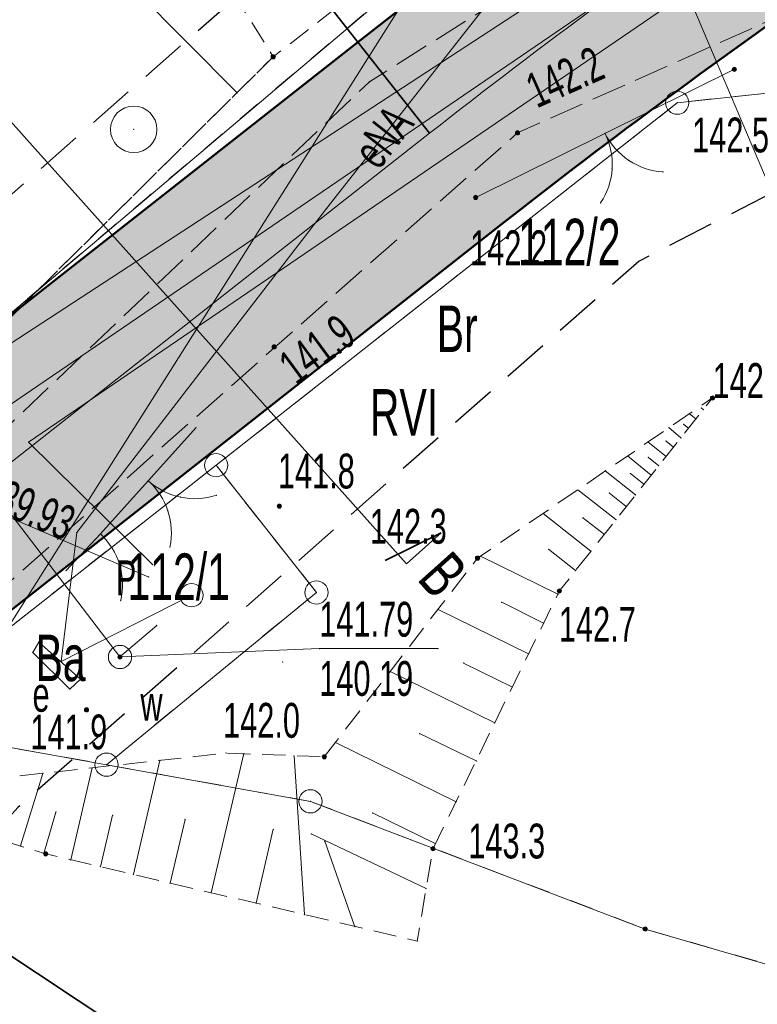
# Model space of a CAD drawing. Extents: x 6456700 to 6518119, y 5963420 to 5980059.
# Tile 179 of 256: x 6512462 to 6512477, y 5966202 to 5966224. Entities that reach past the tile are written whole.
import ezdxf
from ezdxf.enums import TextEntityAlignment as Align

# ---------------------------------------------------------------- set-up
doc = ezdxf.new("R2010")
doc.units = 0
doc.header["$MEASUREMENT"] = 0
for name, pattern in [('L_0_03', [1, 0.5, -0.5]), ('L_0_04', [1.5, 1, -0.5]), ('L_0_52', [1, 0.75, -0.25]), ('L_0_5A', [0.75, 0.5, -0.25])]:
    doc.linetypes.add(name, pattern=pattern)
doc.layers.get('0').update_dxf_attribs({"color": 2, "linetype": 'CONTINUOUS', "lineweight": 5})
for name, color, linetype, lineweight in [('000_Inne__niezydentyfikowane_', 7, 'CONTINUOUS', 18), ('18mm Kreska ciągła', 7, 'CONTINUOUS', 18), ('202_punkt_graniczny', 7, 'CONTINUOUS', 18), ('203_punkt_graniczny', 7, 'CONTINUOUS', 18), ('209_oznaczenie_konturu_klasyfikacyjnego', 96, 'CONTINUOUS', 18), ('210_oznaczenie_konturu_uzytku_gruntowego', 96, 'CONTINUOUS', 18), ('211_numer_dzialki_ewidencyjnej', 7, 'CONTINUOUS', 18), ('218_kontur_uzytku_gruntowego', 96, 'L_0_03', 18), ('219_dzialka_ewidencyjna', 7, 'CONTINUOUS', 18), ('35mm Ciągła', 7, 'CONTINUOUS', 35), ('50mm Kreska ciągła', 7, 'CONTINUOUS', 50), ('9mm Kreska ciągła', 252, 'CONTINUOUS', 9), ('brama', 7, 'CONTINUOUS', 18), ('furtka', 7, 'CONTINUOUS', 18), ('jezdnia', 7, 'CONTINUOUS', 18), ('komora_podziemna', 7, 'CONTINUOUS', 18), ('komora_podziemna_Atr17', 7, 'CONTINUOUS', 18), ('ogrodzenie_trwale', 7, 'CONTINUOUS', 18), ('pikieta_naturalna', 7, 'CONTINUOUS', 18), ('pikieta_naturalna_Atr2', 7, 'CONTINUOUS', 18), ('przewod_elektroenergetyczny_niskiego_napiecia', 7, 'CONTINUOUS', 18), ('przewod_elektroenergetyczny_podziemny', 7, 'CONTINUOUS', 18), ('przewod_elektroenergetyczny_podziemny_Atr1', 7, 'CONTINUOUS', 18), ('przewod_kanalizacyjny', 7, 'CONTINUOUS', 18), ('przewod_wodociagowy', 7, 'CONTINUOUS', 18), ('rzedna', 7, 'CONTINUOUS', 18), ('rzedna_Atr2', 7, 'CONTINUOUS', 18), ('rzedna_Atr3', 7, 'CONTINUOUS', 18), ('skarpa_nieumocniona', 7, 'CONTINUOUS', 18), ('studnia_kanalizacyjna', 7, 'CONTINUOUS', 18), ('studnia_kanalizacyjna_Atr17', 7, 'CONTINUOUS', 18), ('zadrzewienie__zakrzewienie', 7, 'CONTINUOUS', 18), ('Zakres', 7, 'CONTINUOUS', 18)]:
    doc.layers.add(name, color=color, linetype=linetype, lineweight=lineweight)
doc.styles.get("Standard").update_dxf_attribs({"font": 'txt', "width": 0.75})
doc.styles.add('Znaczniki', font='GOTHIC.TTF', dxfattribs={"width": 0.7})

# ---------------------------------------------------------------- blocks, each defined once
blk = doc.blocks.new('mdcp_nowa')
at = {"layer": '203_punkt_graniczny', "linetype": 'Continuous', "lineweight": 18}
blk.add_hatch(color=18, dxfattribs=at).paths.add_polyline_path([(6495206.19, 5982655.045, 1), (6495206.19, 5982655.135, 1)])
at = {"layer": 'pikieta_naturalna', "linetype": 'Continuous', "lineweight": 18}
for points in [[(6495198.18, 5982673.835, 1), (6495198.18, 5982673.925, 1)], [(6495208.11, 5982673.565, 1), (6495208.11, 5982673.655, 1)], [(6495203.44, 5982672.195, 1), (6495203.44, 5982672.285, 1)], [(6495202.54, 5982670.805, 1), (6495202.54, 5982670.895, 1)], [(6495198.2, 5982667.585, 1), (6495198.2, 5982667.675, 1)], [(6495207.64, 5982666.485, 1), (6495207.64, 5982666.575, 1)], [(6495198.31, 5982664.155, 1), (6495198.31, 5982664.245, 1)], [(6495202.58, 5982663.035, 1), (6495202.58, 5982663.125, 1)], [(6495204.34, 5982662.325, 1), (6495204.34, 5982662.415, 1)], [(6495194.16, 5982659.765, 1), (6495194.16, 5982659.855, 1)], [(6495199.28, 5982658.755, 1), (6495199.28, 5982658.845, 1)], [(6495193.28, 5982656.665, 1), (6495193.28, 5982656.755, 1)], [(6495201.62, 5982656.775, 1), (6495201.62, 5982656.865, 1)]]:
    blk.add_hatch(color=18, dxfattribs=at).paths.add_polyline_path(points)
at = {"layer": 'rzedna', "linetype": 'Continuous', "lineweight": 18}
blk.add_hatch(color=18, dxfattribs=at).paths.add_polyline_path([(6495194.88, 5982660.905, 1), (6495194.88, 5982660.995, 1)])
at = {"layer": '000_Inne__niezydentyfikowane_', "linetype": 'Continuous', "lineweight": 18, "flags": 128}
for points in [[(6495197.4, 5982673.1), (6495184.3, 5982686.3)], [(6495207.6, 5982666.48), (6495207.58, 5982666.49)], [(6495207.44, 5982666.28), (6495207.4, 5982666.31)], [(6495207.28, 5982666.08), (6495207.14, 5982666.19)], [(6495206.96, 5982665.67), (6495206.7, 5982665.89)], [(6495207.12, 5982665.88), (6495207.02, 5982665.96)], [(6495206.8, 5982665.47), (6495206.64, 5982665.6)], [(6495206.64, 5982665.27), (6495206.25, 5982665.58)], [(6495206.32, 5982664.87), (6495205.81, 5982665.28)], [(6495206.48, 5982665.07), (6495206.26, 5982665.25)], [(6495205.98, 5982664.44), (6495205.33, 5982664.96)], [(6495206.16, 5982664.67), (6495205.87, 5982664.9)], [(6495205.56, 5982663.91), (6495204.74, 5982664.55)], [(6495205.78, 5982664.19), (6495205.42, 5982664.48)], [(6495205.02, 5982663.23), (6495203.99, 5982664.04)], [(6495205.31, 5982663.59), (6495204.85, 5982663.95)], [(6495204.69, 5982662.81), (6495204.11, 5982663.27)], [(6495204.31, 5982662.3), (6495202.64, 5982663.12)], [(6495204, 5982661.68), (6495203.1, 5982662.13)], [(6495203.68, 5982661.02), (6495201.73, 5982661.97)], [(6495203.33, 5982660.3), (6495202.28, 5982660.82)], [(6495202.95, 5982659.53), (6495200.7, 5982660.64)], [(6495202.55, 5982658.71), (6495201.33, 5982659.3)], [(6495202.12, 5982657.83), (6495199.52, 5982659.11)], [(6495196.84, 5982655.87), (6495197.55, 5982658.87)], [(6495198.85, 5982655.4), (6495198.63, 5982658.82)], [(6495195.17, 5982656.27), (6495195.74, 5982658.72)], [(6495192.74, 5982656.88), (6495193.22, 5982658.44)], [(6495193.82, 5982656.58), (6495194.28, 5982658.56)], [(6495193.24, 5982656.72), (6495193.5, 5982657.61)], [(6495194.46, 5982656.43), (6495194.72, 5982657.54)], [(6495201.67, 5982656.93), (6495200.32, 5982657.59)], [(6495195.96, 5982656.08), (6495196.28, 5982657.45)], [(6495197.81, 5982655.65), (6495198.18, 5982657.24)], [(6495201.47, 5982655.96), (6495199, 5982657.14)], [(6495199.94, 5982655.14), (6495199.29, 5982656.98)]]:
    blk.add_lwpolyline(points, dxfattribs=at)
at = {"layer": '000_Inne__niezydentyfikowane_'}
for p in [(6495197.4, 5982673.1), (6495207.58, 5982666.49), (6495207.6, 5982666.48), (6495207.4, 5982666.31), (6495207.44, 5982666.28), (6495207.14, 5982666.19), (6495207.28, 5982666.08), (6495206.7, 5982665.89), (6495207.02, 5982665.96), (6495207.12, 5982665.88), (6495206.64, 5982665.6), (6495206.96, 5982665.67), (6495206.25, 5982665.58), (6495206.8, 5982665.47), (6495205.81, 5982665.28), (6495206.26, 5982665.25), (6495206.64, 5982665.27), (6495206.48, 5982665.07), (6495205.33, 5982664.96), (6495205.87, 5982664.9), (6495206.32, 5982664.87), (6495204.74, 5982664.55), (6495206.16, 5982664.67), (6495205.42, 5982664.48), (6495205.98, 5982664.44), (6495205.78, 5982664.19), (6495203.99, 5982664.04), (6495204.85, 5982663.95), (6495205.56, 5982663.91), (6495205.31, 5982663.59), (6495204.11, 5982663.27), (6495202.64, 5982663.12), (6495205.02, 5982663.23), (6495204.69, 5982662.81), (6495204.31, 5982662.3), (6495203.1, 5982662.13), (6495201.73, 5982661.97), (6495204, 5982661.68), (6495203.68, 5982661.02), (6495202.28, 5982660.82), (6495200.7, 5982660.64), (6495203.33, 5982660.3), (6495202.95, 5982659.53), (6495201.33, 5982659.3), (6495199.52, 5982659.11), (6495197.55, 5982658.87), (6495198.63, 5982658.82), (6495195.74, 5982658.72), (6495202.55, 5982658.71), (6495193.22, 5982658.44), (6495194.28, 5982658.56), (6495202.12, 5982657.83), (6495193.5, 5982657.61), (6495194.72, 5982657.54), (6495200.32, 5982657.59), (6495196.28, 5982657.45), (6495198.18, 5982657.24), (6495199, 5982657.14), (6495199.29, 5982656.98), (6495201.67, 5982656.93), (6495192.74, 5982656.88), (6495193.24, 5982656.72), (6495193.82, 5982656.58), (6495194.46, 5982656.43), (6495195.17, 5982656.27), (6495195.96, 5982656.08), (6495196.84, 5982655.87), (6495201.47, 5982655.96), (6495197.81, 5982655.65), (6495198.85, 5982655.4), (6495199.94, 5982655.14)]:
    blk.add_point(p, dxfattribs=at)
at = {"layer": '202_punkt_graniczny', "color": 7, "linetype": 'Continuous', "lineweight": 18}
for centre in [(6495206.88, 5982672.89), (6495196.95, 5982665.08), (6495199.11, 5982662.34), (6495194.59, 5982658.63), (6495198.98, 5982657.84)]:
    blk.add_circle(centre, 0.25, dxfattribs=at)
at = {"layer": '202_punkt_graniczny'}
for p in [(6495206.88, 5982672.89), (6495196.95, 5982665.08), (6495199.11, 5982662.34), (6495194.59, 5982658.63), (6495198.98, 5982657.84)]:
    blk.add_point(p, dxfattribs=at)
at = {"layer": '203_punkt_graniczny', "color": 7, "linetype": 'Continuous', "lineweight": 18}
blk.add_circle((6495206.19, 5982655.09), 0.045, dxfattribs=at)
at = {"layer": '203_punkt_graniczny'}
blk.add_point((6495206.19, 5982655.09), dxfattribs=at)
at = {"layer": '218_kontur_uzytku_gruntowego', "lineweight": 18, "flags": 128}
for points in [[(6495186.02, 5982662.85), (6495204.6, 5982678.58)], [(6495219.56, 5982674.25), (6495206.88, 5982672.89)], [(6495206.88, 5982672.89), (6495196.95, 5982665.08)], [(6495196.95, 5982665.08), (6495189.48, 5982659.21)], [(6495196.95, 5982665.08), (6495199.11, 5982662.34)], [(6495199.11, 5982662.34), (6495194.59, 5982658.63)], [(6495191.72, 5982659.14), (6495194.59, 5982658.63)], [(6495194.59, 5982658.63), (6495198.98, 5982657.84)], [(6495198.98, 5982657.84), (6495206.19, 5982655.09)], [(6495206.19, 5982655.09), (6495225.45, 5982649.51)]]:
    blk.add_lwpolyline(points, dxfattribs=at)
at = {"layer": '218_kontur_uzytku_gruntowego'}
for p in [(6495206.88, 5982672.89), (6495206.88, 5982672.89), (6495206.88, 5982672.89), (6495206.88, 5982672.89), (6495196.95, 5982665.08), (6495196.95, 5982665.08), (6495196.95, 5982665.08), (6495196.95, 5982665.08), (6495196.95, 5982665.08), (6495196.95, 5982665.08), (6495199.11, 5982662.34), (6495199.11, 5982662.34), (6495199.11, 5982662.34), (6495199.11, 5982662.34), (6495194.59, 5982658.63), (6495194.59, 5982658.63), (6495194.59, 5982658.63), (6495194.59, 5982658.63), (6495194.59, 5982658.63), (6495194.59, 5982658.63), (6495198.98, 5982657.84), (6495198.98, 5982657.84), (6495198.98, 5982657.84), (6495198.98, 5982657.84), (6495206.19, 5982655.09), (6495206.19, 5982655.09), (6495206.19, 5982655.09), (6495206.19, 5982655.09)]:
    blk.add_point(p, dxfattribs=at)
at = {"layer": '219_dzialka_ewidencyjna', "color": 3, "linetype": 'Continuous', "lineweight": 18, "flags": 128}
for points in [[(6495186.02, 5982662.85), (6495204.6, 5982678.58)], [(6495219.56, 5982674.25), (6495206.88, 5982672.89)], [(6495196.95, 5982665.08), (6495206.88, 5982672.89)], [(6495189.48, 5982659.21), (6495196.95, 5982665.08)], [(6495196.95, 5982665.08), (6495199.11, 5982662.34)], [(6495194.59, 5982658.63), (6495199.11, 5982662.34)], [(6495191.72, 5982659.14), (6495194.59, 5982658.63)], [(6495194.59, 5982658.63), (6495198.98, 5982657.84)], [(6495206.19, 5982655.09), (6495198.98, 5982657.84)], [(6495206.19, 5982655.09), (6495225.45, 5982649.51)]]:
    blk.add_lwpolyline(points, dxfattribs=at)
at = {"layer": '219_dzialka_ewidencyjna', "color": 3}
for p in [(6495206.88, 5982672.89), (6495206.88, 5982672.89), (6495196.95, 5982665.08), (6495196.95, 5982665.08), (6495196.95, 5982665.08), (6495199.11, 5982662.34), (6495199.11, 5982662.34), (6495194.59, 5982658.63), (6495194.59, 5982658.63), (6495194.59, 5982658.63), (6495198.98, 5982657.84), (6495198.98, 5982657.84), (6495206.19, 5982655.09), (6495206.19, 5982655.09)]:
    blk.add_point(p, dxfattribs=at)
at = {"layer": 'brama', "color": 7, "linetype": 'Continuous', "lineweight": 18, "flags": 128}
for points in [[(6495208.11, 5982673.61), (6495202.54, 5982670.85)], [(6495196.52, 5982665.89), (6495194.46, 5982663.6)]]:
    blk.add_lwpolyline(points, dxfattribs=at)
at = {"layer": 'brama', "color": 7, "linetype": 'Continuous', "lineweight": 18}
for centre, start, end in [((6495203.981, 5982671.564), 326.359, 26.359), ((6495206.669, 5982672.896), 206.359, 266.359), ((6495196.493, 5982665.86), 228.027, 288.027), ((6495194.487, 5982663.63), 348.027, 48.027)]:
    blk.add_arc(centre, 1.5, start, end, dxfattribs=at)
at = {"layer": 'brama'}
for p in [(6495208.11, 5982673.61), (6495205.325, 5982672.23), (6495205.325, 5982672.23), (6495205.838, 5982671.647), (6495205.478, 5982671.469), (6495206.574, 5982671.399), (6495202.54, 5982670.85), (6495205.23, 5982670.733), (6495196.52, 5982665.89), (6495195.49, 5982664.745), (6495195.49, 5982664.745), (6495196.182, 5982664.393), (6495196.957, 5982664.434), (6495195.913, 5982664.094), (6495194.46, 5982663.6), (6495195.954, 5982663.319)]:
    blk.add_point(p, dxfattribs=at)
at = {"layer": 'furtka', "color": 7, "linetype": 'Continuous', "lineweight": 18, "flags": 128}
blk.add_lwpolyline([(6495194.46, 5982663.6), (6495193.72, 5982662.81)], dxfattribs=at)
at = {"layer": 'furtka', "color": 7, "linetype": 'Continuous', "lineweight": 18}
blk.add_arc((6495193.435, 5982662.505), 1.5, 346.872, 46.872, dxfattribs=at)
at = {"layer": 'furtka'}
for p in [(6495194.46, 5982663.6), (6495194.461, 5982663.599), (6495194.871, 5982662.94), (6495193.72, 5982662.81), (6495194.896, 5982662.164)]:
    blk.add_point(p, dxfattribs=at)
at = {"layer": 'jezdnia', "color": 7, "linetype": 'L_0_52', "lineweight": 18, "flags": 128}
blk.add_lwpolyline([(6495195.83, 5982978.97), (6495200.77, 5982990.52), (6495203.76, 5983005.28), (6495200.35, 5983025.82), (6495193.24, 5983036.29), (6495189.14, 5983049.6), (6495185.12, 5983067.8), (6495183.17, 5983077.08), (6495178.19, 5983089.73), (6495174.64, 5983098.86), (6495168.43, 5983115.09), (6495161.55, 5983133.83), (6495154.76, 5983147.58), (6495144.33, 5983166.27), (6495135.54, 5983182.13), (6495131.43, 5983212.99), (6495131.68, 5983233.26), (6495131.46, 5983243.99), (6495128.32, 5983280.81), (6495127.29, 5983298.52), (6495124.19, 5983336.19), (6495123.5, 5983344), (6495121.28, 5983367.92), (6495119.64, 5983396.13), (6495116.73, 5983412.76), (6495117.19, 5983441.35), (6495116.43, 5983457.42), (6495115.48, 5983476.53), (6495115.11, 5983482.62), (6495112.3, 5983484.4), (6495091.45, 5983481.81), (6495091.37, 5983484.19), (6495109.96, 5983486.92), (6495113.25, 5983490.41), (6495113.24, 5983503.43), (6495112.69, 5983521.82), (6495113.13, 5983545.8), (6495113.51, 5983566.95), (6495116.02, 5983585), (6495118.4, 5983609.28), (6495123.42, 5983650.06), (6495131.2, 5983686.54), (6495140.07, 5983719.72), (6495146.41, 5983753.33), (6495149.05, 5983763.24), (6495154.18, 5983776.85), (6495160.67, 5983784.68), (6495175.29, 5983798.4), (6495197.26, 5983816.17), (6495217.4, 5983831.86), (6495238.65, 5983846.53), (6495263.72, 5983869.02), (6495276.39, 5983884.8), (6495285.32, 5983901), (6495289.2, 5983910.41), (6495292.89, 5983924.2), (6495294.78, 5983930.12), (6495299.2, 5983944.93), (6495304.61, 5983964.52), (6495307.5, 5983979.46), (6495307.59, 5983992.22), (6495306.46, 5984009.09), (6495305.69, 5984028.3), (6495305.67, 5984038.17), (6495300.99, 5984057.07), (6495297.28, 5984082.3), (6495291.79, 5984107.54), (6495288.36, 5984130.45), (6495280.64, 5984151.56), (6495274.64, 5984171.22), (6495270.98, 5984181.26), (6495273.99, 5984181.03), (6495276.87, 5984171.8), (6495283.5, 5984152.14), (6495291.35, 5984131.82), (6495294.78, 5984110.77), (6495299.68, 5984081.31), (6495303.27, 5984060.79), (6495332.62, 5984062.58), (6495350.78, 5984065.69), (6495352.73, 5984070.57), (6495357.63, 5984062.1), (6495352.37, 5984062.87), (6495334.16, 5984059.86), (6495303.89, 5984056.79), (6495307.64, 5984045.46), (6495309.06, 5984037.47), (6495310.62, 5984029.01), (6495312.95, 5983997.49), (6495310.44, 5983991.82), (6495310.09, 5983979.31), (6495307.08, 5983963.82), (6495301.68, 5983944.67), (6495295.97, 5983923.79), (6495292.77, 5983913.71), (6495290.13, 5983906.38), (6495284.32, 5983893.37), (6495278.05, 5983883.04), (6495264.46, 5983865.44), (6495239.09, 5983842.69), (6495219.23, 5983829.73), (6495216.93, 5983819.97), (6495223.58, 5983813.84), (6495228.16, 5983809.41), (6495224.21, 5983807.55), (6495214.94, 5983813.05), (6495207.87, 5983817.5), (6495201.24, 5983815.27), (6495178.34, 5983796.41), (6495165.6, 5983786.15), (6495159.73, 5983777.73), (6495154.77, 5983771.17), (6495151.16, 5983759.97), (6495150.26, 5983749.93), (6495142.6, 5983719.51), (6495134.42, 5983684.95), (6495127.4, 5983650.76), (6495120.08, 5983602.2), (6495117.42, 5983578.29), (6495115.94, 5983567.9), (6495115.38, 5983544.13), (6495115.07, 5983520.98), (6495115.65, 5983504.52), (6495116.24, 5983490.91), (6495120.25, 5983487.29), (6495126.33, 5983487.84), (6495143.65, 5983489.58), (6495144.46, 5983486.94), (6495127.88, 5983485.15), (6495121.64, 5983482.36), (6495118.37, 5983476.22), (6495119.55, 5983458.22), (6495119.45, 5983441.1), (6495120.18, 5983413.18), (6495121.99, 5983405.13), (6495126.07, 5983403.29), (6495130.48, 5983403.23), (6495129.73, 5983399.77), (6495124.35, 5983396.96), (6495123.73, 5983368.04), (6495126.63, 5983336.2), (6495129.59, 5983298.85), (6495131.1, 5983280.79), (6495133, 5983262.8), (6495134.25, 5983243.51), (6495134.8, 5983233.03), (6495133.67, 5983213.6), (6495138.07, 5983181.73), (6495146.27, 5983167.62), (6495157.18, 5983147.99), (6495163.68, 5983134.39), (6495170.96, 5983115.51), (6495175.46, 5983104.48), (6495181.17, 5983100.74), (6495199.93, 5983101.55), (6495199.17, 5983099.07), (6495182.34, 5983097.53), (6495180.35, 5983094.32), (6495185.39, 5983081.2), (6495192.07, 5983052.44), (6495195.58, 5983038.04), (6495198.53, 5983033.23), (6495203.76, 5983025.83), (6495206.13, 5983003.89), (6495202.54, 5982989.27), (6495201.18, 5982984.38), (6495199.22, 5982977.33), (6495199.31, 5982965.37), (6495200.17, 5982948.62), (6495203.01, 5982926.24), (6495205.43, 5982907.13), (6495210.02, 5982873.53), (6495214.31, 5982847.66), (6495217.75, 5982836.69), (6495222.16, 5982822), (6495228.36, 5982806.97), (6495230.37, 5982804.25), (6495235.28, 5982800.03), (6495240.12, 5982797.03), (6495226.36, 5982801.25), (6495225.42, 5982799.59), (6495224.16, 5982791.52), (6495222.71, 5982778.54), (6495222.21, 5982760.62), (6495221.26, 5982748.78), (6495217.72, 5982722.5), (6495220.89, 5982699.43), (6495222.63, 5982688.01), (6495226.82, 5982681.43), (6495232.44, 5982678.09), (6495238.57, 5982677.74), (6495238.58, 5982674.2), (6495234.94, 5982674.18), (6495222.7, 5982675.95), (6495211.13, 5982675.67), (6495203.44, 5982672.24), (6495190.56, 5982660.85), (6495183.64, 5982651.87), (6495180.18, 5982645.51), (6495176.56, 5982638.14), (6495173.06, 5982629.9), (6495169.79, 5982622.28), (6495168.95, 5982621.1), (6495167.1, 5982622.09), (6495169.54, 5982629.99), (6495175.88, 5982643.52), (6495181.21, 5982652.88), (6495188.25, 5982661.9), (6495200.25, 5982673.34), (6495211.64, 5982680.53), (6495218.14, 5982692.06), (6495218.39, 5982699.72), (6495215.1, 5982723.62), (6495216.08, 5982729.8), (6495218.41, 5982743.49), (6495220.09, 5982761.04), (6495220.41, 5982779.3), (6495221.74, 5982791.03), (6495222.5, 5982799.07), (6495220.92, 5982803.86), (6495210.51, 5982812.59), (6495206.38, 5982817.94), (6495202.5, 5982823.86), (6495197.41, 5982834.99), (6495191.07, 5982840.79), (6495178.96, 5982851.25), (6495180.72, 5982852.83), (6495192.33, 5982842.82), (6495193.9, 5982841.49), (6495196.29, 5982839.47), (6495200.7, 5982838.43), (6495206.86, 5982825.62), (6495210.11, 5982820.87), (6495214.26, 5982814.71), (6495221.36, 5982809.09), (6495224.36, 5982806.84), (6495223.38, 5982810.9), (6495218.5, 5982823.84), (6495214.57, 5982836.22), (6495211.53, 5982847.15), (6495206.8, 5982872.08), (6495202.64, 5982906.51), (6495199.04, 5982926.21), (6495196.67, 5982948.55), (6495195.68, 5982964.58)], close=True, dxfattribs=at)
at = {"layer": 'jezdnia'}
for p in [(6495200.25, 5982673.34), (6495203.44, 5982672.24)]:
    blk.add_point(p, dxfattribs=at)
at = {"layer": 'komora_podziemna', "color": 1, "linetype": 'Continuous', "lineweight": 18, "flags": 128}
blk.add_lwpolyline([(6495193, 5982661.05), (6495193.13, 5982661.27), (6495194.03, 5982660.47), (6495193.8, 5982660.26)], close=True, dxfattribs=at)
at = {"layer": 'komora_podziemna', "color": 5, "linetype": 'Continuous', "lineweight": 13}
blk.add_circle((6495194.88, 5982660.95), 0.25, dxfattribs=at)
at = {"layer": 'komora_podziemna'}
for p in [(6495193.13, 5982661.27), (6495193, 5982661.05), (6495194.88, 5982660.95), (6495194.03, 5982660.47), (6495193.8, 5982660.26)]:
    blk.add_point(p, dxfattribs=at)
at = {"layer": 'ogrodzenie_trwale'}
for p in [(6495208.11, 5982673.61), (6495202.54, 5982670.85), (6495198.2, 5982667.63), (6495196.52, 5982665.89), (6495196.52, 5982665.89), (6495198.31, 5982664.2), (6495194.46, 5982663.6), (6495193.72, 5982662.81), (6495193.72, 5982662.81), (6495198.38, 5982660.84), (6495194.16, 5982659.81)]:
    blk.add_point(p, dxfattribs=at)
at = {"layer": 'pikieta_naturalna', "color": 7, "linetype": 'Continuous', "lineweight": 18}
for centre in [(6495198.18, 5982673.88), (6495208.11, 5982673.61), (6495203.44, 5982672.24), (6495202.54, 5982670.85), (6495198.2, 5982667.63), (6495207.64, 5982666.53), (6495198.31, 5982664.2), (6495202.58, 5982663.08), (6495204.34, 5982662.37), (6495194.16, 5982659.81), (6495199.28, 5982658.8), (6495193.28, 5982656.71), (6495201.62, 5982656.82)]:
    blk.add_circle(centre, 0.045, dxfattribs=at)
at = {"layer": 'pikieta_naturalna'}
for p in [(6495198.18, 5982673.88), (6495208.11, 5982673.61), (6495203.44, 5982672.24), (6495202.54, 5982670.85), (6495198.2, 5982667.63), (6495207.64, 5982666.53), (6495198.31, 5982664.2), (6495202.58, 5982663.08), (6495204.34, 5982662.37), (6495194.16, 5982659.81), (6495199.28, 5982658.8), (6495193.28, 5982656.71), (6495201.62, 5982656.82)]:
    blk.add_point(p, dxfattribs=at)
at = {"layer": 'przewod_elektroenergetyczny_niskiego_napiecia', "color": 1, "linetype": 'Continuous', "lineweight": 18, "flags": 128}
blk.add_lwpolyline([(6495186.65, 5982652.39), (6495203.13, 5982678.47)], dxfattribs=at)
at = {"layer": 'przewod_elektroenergetyczny_podziemny', "color": 1, "linetype": 'Continuous', "lineweight": 18, "flags": 128}
for points in [[(6495193.61, 5982660.85), (6495193.95, 5982663.63), (6495199.33, 5982670.61), (6495204.57, 5982677.29), (6495204.38, 5982678.41)], [(6495196.42, 5982662.28), (6495193.61, 5982660.85)]]:
    blk.add_lwpolyline(points, dxfattribs=at)
at = {"layer": 'przewod_elektroenergetyczny_podziemny'}
for p in [(6495199.33, 5982670.61), (6495193.95, 5982663.63), (6495196.42, 5982662.28), (6495193.61, 5982660.85), (6495193.61, 5982660.85)]:
    blk.add_point(p, dxfattribs=at)
at = {"layer": 'przewod_kanalizacyjny', "color": 34, "linetype": 'Continuous', "lineweight": 18, "flags": 128}
for points in [[(6495190.82, 5982665.23), (6495208.41, 5982677.24)], [(6495195.58, 5982662.94), (6495192.91, 5982665.58), (6495209.2, 5982676.71), (6495233.85, 5982675.45), (6495231.71, 5982640.15), (6495237.74, 5982626.4), (6495238.73, 5982623.6), (6495239.277, 5982614.527)], [(6495195.5, 5982662.67), (6495190.87, 5982664.65)]]:
    blk.add_lwpolyline(points, dxfattribs=at)
at = {"layer": 'przewod_kanalizacyjny'}
for p in [(6495192.91, 5982665.58), (6495195.58, 5982662.94), (6495195.5, 5982662.67)]:
    blk.add_point(p, dxfattribs=at)
at = {"layer": 'przewod_wodociagowy', "color": 5, "linetype": 'Continuous', "lineweight": 18, "flags": 128}
for points in [[(6495193.12, 5982735.56), (6495192.97, 5982733.37), (6495193.65, 5982706.92), (6495209.69, 5982669.14), (6495217.53, 5982659.61)], [(6495141.74, 5982586.62), (6495142.18, 5982588.3), (6495155.04, 5982602.15), (6495166.84, 5982620.28), (6495169.54, 5982626.28), (6495170.45, 5982629.21), (6495171.51, 5982640.57), (6495178.33, 5982653.56), (6495190.65, 5982666.48), (6495208.75, 5982678.3), (6495220.98, 5982677.43), (6495221.38, 5982677.4)], [(6495195.67, 5982661.63), (6495194.88, 5982660.95), (6495190.65, 5982666.48)]]:
    blk.add_lwpolyline(points, dxfattribs=at)
at = {"layer": 'przewod_wodociagowy'}
for p in [(6495195.67, 5982661.63), (6495194.88, 5982660.95)]:
    blk.add_point(p, dxfattribs=at)
at = {"layer": 'rzedna', "color": 7, "linetype": 'Continuous', "lineweight": 18}
blk.add_circle((6495194.88, 5982660.95), 0.045, dxfattribs=at)
at = {"layer": 'rzedna'}
blk.add_point((6495194.88, 5982660.95), dxfattribs=at)
at = {"layer": 'rzedna_Atr2', "color": 7, "linetype": 'Continuous', "lineweight": 18, "flags": 128}
blk.add_lwpolyline([(6495194.88, 5982660.95), (6495199.17, 5982661.13), (6495201.731, 5982661.13)], dxfattribs=at)
at = {"layer": 'rzedna_Atr2'}
for p in [(6495194.88, 5982660.95), (6495199.17, 5982661.13), (6495201.731, 5982661.13)]:
    blk.add_point(p, dxfattribs=at)
at = {"layer": 'skarpa_nieumocniona', "color": 7, "linetype": 'L_0_5A', "lineweight": 18, "flags": 128}
for points in [[(6495164.9, 5982649.94), (6495163.09, 5982656.15), (6495163.22, 5982669.76), (6495188.38, 5982689.5), (6495186.2, 5982708.84), (6495198.1, 5982771.69), (6495189.71, 5982797.13), (6495190.11, 5982813.04), (6495182.48, 5982827.31), (6495178.96, 5982851.25), (6495191.07, 5982840.79), (6495191.62, 5982834.85), (6495199.04, 5982823.27), (6495211.41, 5982810.19), (6495217.82, 5982801.43), (6495220.68, 5982793.48), (6495219.14, 5982761.8), (6495218.03, 5982751.42), (6495216.68, 5982735.87), (6495213.76, 5982722.16), (6495216.69, 5982694.74), (6495210.67, 5982683.55), (6495198.18, 5982673.88), (6495187.65, 5982663.43), (6495180.03, 5982652.28), (6495172.14, 5982641.91), (6495170.9, 5982640.23)], [(6495199.28, 5982658.8), (6495202.58, 5982663.08), (6495207.64, 5982666.53), (6495204.34, 5982662.37), (6495201.62, 5982656.82), (6495201.28, 5982654.83), (6495193.28, 5982656.71), (6495189.11, 5982657.99), (6495197.16, 5982658.88)]]:
    blk.add_lwpolyline(points, close=True, dxfattribs=at)
at = {"layer": 'skarpa_nieumocniona'}
for p in [(6495198.18, 5982673.88), (6495198.18, 5982673.88), (6495207.64, 5982666.53), (6495207.64, 5982666.53), (6495202.58, 5982663.08), (6495202.58, 5982663.08), (6495204.34, 5982662.37), (6495204.34, 5982662.37), (6495197.16, 5982658.88), (6495197.16, 5982658.88), (6495199.28, 5982658.8), (6495199.28, 5982658.8), (6495193.28, 5982656.71), (6495193.28, 5982656.71), (6495201.62, 5982656.82), (6495201.62, 5982656.82), (6495201.28, 5982654.83), (6495201.28, 5982654.83)]:
    blk.add_point(p, dxfattribs=at)
at = {"layer": 'studnia_kanalizacyjna', "color": 34, "linetype": 'Continuous', "lineweight": 13}
blk.add_circle((6495196.42, 5982662.28), 0.25, dxfattribs=at)
at = {"layer": 'studnia_kanalizacyjna'}
blk.add_point((6495196.42, 5982662.28), dxfattribs=at)
at = {"layer": 'zadrzewienie__zakrzewienie', "color": 7, "linetype": 'L_0_5A', "lineweight": 18, "flags": 128}
blk.add_lwpolyline([(6495198.18, 5982673.88), (6495187.65, 5982663.43), (6495180.03, 5982652.28), (6495172.14, 5982641.91), (6495170.9, 5982640.23), (6495164.9, 5982649.94), (6495163.09, 5982656.15), (6495163.22, 5982669.76), (6495188.38, 5982689.5)], close=True, dxfattribs=at)
at = {"layer": 'zadrzewienie__zakrzewienie', "color": 7, "linetype": 'Continuous', "lineweight": 18}
blk.add_circle((6495195.176, 5982672.316), 0.5, dxfattribs=at)
at = {"layer": 'zadrzewienie__zakrzewienie'}
for p in [(6495198.18, 5982673.88), (6495195.176, 5982672.316)]:
    blk.add_point(p, dxfattribs=at)
at = {"layer": 'Zakres', "linetype": 'L_0_04', "lineweight": 25, "flags": 128}
blk.add_lwpolyline([(6495113.77, 5985050.22), (6495121.12, 5984877.07), (6495125.76, 5984757.87), (6495129.89, 5984649.81), (6495141.08, 5984611.3), (6495145.77, 5984544.53), (6495147.36, 5984487.27), (6495157.22, 5984392.07), (6495162.95, 5984387.45), (6495180.24, 5984384.16), (6495229.5, 5984386.61), (6495251.65, 5984373.41), (6495258.77, 5984357.12), (6495255.44, 5984330.44), (6495250.77, 5984304.39), (6495252.21, 5984282.78), (6495255.46, 5984256.45), (6495254.94, 5984238.25), (6495266.4, 5984211), (6495277.24, 5984182.33), (6495294.2, 5984133.19), (6495300.94, 5984095.37), (6495313.24, 5984037.69), (6495317.44, 5983978.18), (6495300.35, 5983922.18), (6495282.35, 5983883.38), (6495266.21, 5983862.23), (6495242.03, 5983839.67), (6495211.11, 5983816.86), (6495158.26, 5983772.66), (6495130.6, 5983651.16), (6495116.31, 5983543.43), (6495129.51, 5983346.73), (6495134.58, 5983264.71), (6495139.64, 5983186.97), (6495193.25, 5983077.94), (6495199.2, 5983041.97), (6495206.23, 5983026), (6495208.96, 5983004.88), (6495202.27, 5982979.48), (6495202.42, 5982950.13), (6495209.35, 5982897.38), (6495215.97, 5982850.34), (6495228.6, 5982809.97), (6495226.85, 5982778.82), (6495225.04, 5982750.56), (6495220.26, 5982723.37), (6495226.54, 5982679.97), (6495206.06, 5982669.48), (6495192.68, 5982657.71), (6495184.57, 5982648.65), (6495174.78, 5982624.58), (6495164.23, 5982604.61), (6495150.7, 5982588.3), (6495137.69, 5982582.43), (6495118.26, 5982573.75), (6495100.35, 5982558.42), (6495090.36, 5982544.99), (6495075.87, 5982519.06), (6495060.83, 5982499.68), (6495049.41, 5982485.49), (6495035.07, 5982459.7), (6495006.7, 5982406.64), (6494980.89, 5982351.84), (6494944.35, 5982293.29), (6494925.72, 5982250.11), (6494905.2, 5982190.37), (6494898.43, 5982153.5), (6494879.51, 5982063.89), (6494864.14, 5981992.66), (6494816.93, 5981768.61), (6494777.79, 5981577.7), (6494739.84, 5981394.72), (6494718.65, 5981297.89), (6494716.45, 5981237.31), (6494738.62, 5981208.21), (6494776.48, 5981173.06), (6494817.16, 5981137.44), (6494847.63, 5981109.8), (6494877.39, 5981077.08), (6494912.75, 5981030.55), (6494916.06, 5981014.71), (6494903.86, 5980957.01), (6494916.13, 5980953.51), (6494892.32, 5980927.59), (6494850.7, 5980858.8), (6494806.81, 5980779.89), (6494785.1, 5980753.49), (6494715.22, 5980723.29), (6494679.96, 5980686.78), (6494651.35, 5980651.29), (6494549.14, 5980683.24), (6494511.84, 5980659.66), (6494443.61, 5980630.33), (6494428.78, 5980598.6), (6494431.58, 5980579.46), (6494420.56, 5980549.76), (6494416.45, 5980528.2), (6494403.86, 5980507.16), (6494388.89, 5980482.96), (6494365.32, 5980407.99), (6494335.67, 5980315.15), (6494332.29, 5980297.41), (6494335.1, 5980278.18), (6494347.25, 5980254.84), (6494336.79, 5980250.09), (6494300.04, 5980271.34), (6494320.8, 5980301.43), (6494336.81, 5980349.17), (6494344.85, 5980380.92), (6494360.85, 5980437.13), (6494374.18, 5980476.38), (6494386.14, 5980498.84), (6494403.02, 5980528.52), (6494411.33, 5980563.19), (6494420.84, 5980586.25), (6494420.25, 5980601.11), (6494434.95, 5980635.94), (6494446.75, 5980644.99), (6494465.77, 5980647.27), (6494513.02, 5980669.46), (6494507.85, 5980679.68), (6494547.89, 5980705.83), (6494570.06, 5980691.34), (6494636.17, 5980669.05), (6494706.14, 5980756.86), (6494742.78, 5980772.58), (6494798.53, 5980814.27), (6494826.12, 5980867.97), (6494849.57, 5980908.6), (6494845.35, 5980942.01), (6494853.94, 5980970.83), (6494891.08, 5980960.54), (6494890.11, 5980965.73), (6494903.94, 5981025.69), (6494869.98, 5981070.3), (6494770.97, 5981160.58), (6494728.18, 5981200.64), (6494706.13, 5981229.56), (6494707.94, 5981299.75), (6494728.84, 5981398.1), (6494767.06, 5981580.19), (6494806.17, 5981770.55), (6494854.36, 5981994.76), (6494869.73, 5982065.97), (6494888.61, 5982155.44), (6494891.67, 5982173.95), (6494895.82, 5982197.45), (6494916.38, 5982253.72), (6494935.47, 5982297.95), (6494954.97, 5982331.67), (6494972.09, 5982356.64), (6494997.76, 5982411.14), (6495026.29, 5982464.48), (6495041.09, 5982491.09), (6495052.99, 5982505.88), (6495067.51, 5982524.6), (6495081.94, 5982550.43), (6495092.99, 5982565.28), (6495112.86, 5982582.29), (6495133.59, 5982591.55), (6495144.48, 5982596.46), (6495155.87, 5982610.19), (6495165.7, 5982628.8), (6495175.96, 5982654.03), (6495185.62, 5982664.83), (6495200.4, 5982677.82), (6495212.49, 5982688.04), (6495209.64, 5982723.43), (6495215.22, 5982750.57), (6495216.87, 5982779.54), (6495218.31, 5982809.31), (6495206.86, 5982847.92), (6495199.44, 5982894.74), (6495192.11, 5982948.71), (6495190.16, 5982979.24), (6495183.47, 5983075.16), (6495129.79, 5983184.34), (6495124.6, 5983264.07), (6495119.53, 5983346.09), (6495106.27, 5983543.75), (6495120.74, 5983652.9), (6495148.75, 5983779.42), (6495204.15, 5983826.04), (6495273.41, 5983889.36), (6495288.53, 5983927.42), (6495300.83, 5983964.69), (6495303.91, 5983980.14), (6495301.32, 5984039.55), (6495291.1, 5984093.63), (6495284.5, 5984130.67), (6495267.84, 5984178.93), (6495257.12, 5984207.3), (6495244.96, 5984236.19), (6495244.79, 5984255.42), (6495242.25, 5984281.97), (6495240.71, 5984304.95), (6495245.55, 5984331.94), (6495248.51, 5984355.64), (6495243.77, 5984366.47), (6495226.98, 5984376.47), (6495179.54, 5984374.12), (6495158.61, 5984378.09), (6495147.7, 5984386.91), (6495137.38, 5984486.61), (6495135.78, 5984544.04), (6495131.18, 5984609.54), (6495119.95, 5984648.2), (6495115.76, 5984757.49), (6495111.12, 5984876.67), (6495103.73, 5985050.93), (6495109.36, 5985081.73), (6495120.41, 5985085.88)], close=True, dxfattribs=at)
at = {"layer": 'Zakres'}
blk.add_point((6495206.06, 5982669.48), dxfattribs=at)
at = {"layer": '209_oznaczenie_konturu_klasyfikacyjnego', "lineweight": 20, "width": 0.66}
blk.add_text('RVI', height=1, dxfattribs=at).set_placement((6495200.26, 5982666.72), align=Align.TOP_LEFT)
at = {"layer": '210_oznaczenie_konturu_uzytku_gruntowego', "lineweight": 20, "width": 0.66}
for s, p in [('Br', (6495201.7, 5982668.52)), ('Ba', (6495193.06, 5982661.43))]:
    blk.add_text(s, height=1, dxfattribs=at).set_placement(p, align=Align.TOP_LEFT)
at = {"layer": '211_numer_dzialki_ewidencyjnej', "color": 7, "lineweight": 20, "width": 0.66}
for s, p in [('112/2', (6495203.45, 5982670.39)), ('112/1', (6495195.04, 5982663.18))]:
    blk.add_text(s, height=1, dxfattribs=at).set_placement(p, align=Align.TOP_LEFT)
at = {"layer": 'komora_podziemna_Atr17', "color": 7, "lineweight": 15, "width": 0.66}
for s, p in [('e', (6495192.996, 5982660.52)), ('w', (6495195.319, 5982660.33))]:
    blk.add_text(s, height=0.75, dxfattribs=at).set_placement(p, align=Align.TOP_LEFT)
at = {"layer": 'pikieta_naturalna_Atr2', "color": 7, "lineweight": 15, "width": 0.66}
for s, rotation, p in [('142.2', 24, (6495203.55, 5982673.45)), ('141.9', 36.3, (6495198.23, 5982667.39))]:
    blk.add_text(s, height=0.75, rotation=rotation, dxfattribs=at).set_placement(p, align=Align.TOP_LEFT)
for s, p in [('142.5', (6495207.2, 5982672.57)), ('142.2', (6495202.42, 5982670.14)), ('142.8', (6495207.64, 5982667.28)), ('141.8', (6495198.28, 5982665.33)), ('142.3', (6495200.26, 5982664.14)), ('142.7', (6495204.33, 5982662.03)), ('142.0', (6495197.1, 5982659.96)), ('141.9', (6495192.95, 5982659.71)), ('143.3', (6495202.38, 5982657.36))]:
    blk.add_text(s, height=0.75, dxfattribs=at).set_placement(p, align=Align.TOP_LEFT)
at = {"layer": 'przewod_elektroenergetyczny_podziemny_Atr1', "color": 1, "lineweight": 15, "width": 0.66}
blk.add_text('eNA', height=0.75, rotation=51.9, dxfattribs=at).set_placement((6495199.855, 5982671.881), align=Align.TOP_LEFT)
at = {"layer": 'rzedna_Atr2', "color": 7, "lineweight": 15, "width": 0.66}
blk.add_text('139.93', height=0.75, rotation=336.8, dxfattribs=at).set_placement((6495192.125, 5982664.93), align=Align.TOP_LEFT)
blk.add_text('141.79', height=0.75, dxfattribs=at).set_placement((6495199.17, 5982662.138), align=Align.TOP_LEFT)
at = {"layer": 'rzedna_Atr3', "color": 7, "lineweight": 15, "width": 0.66}
blk.add_text('140.19', height=0.75, dxfattribs=at).set_placement((6495199.17, 5982660.862), align=Align.TOP_LEFT)
at = {"layer": 'studnia_kanalizacyjna_Atr17', "color": 34, "lineweight": 15, "width": 0.66}
blk.add_text('P', height=0.75, dxfattribs=at).set_placement((6495194.791, 5982663.03), align=Align.TOP_LEFT)

msp = doc.modelspace()

# ---------------------------------------------------------------- block references
at = {"linetype": 'ByBlock'}
msp.add_blockref('mdcp_nowa', (17268.786, -16450.998), dxfattribs=at)

# ---------------------------------------------------------------- next in the draw order: hatches: boundary and pattern name
at = {"layer": '9mm Kreska ciągła'}
h = msp.add_hatch(dxfattribs=at)
h.set_pattern_fill('SAND_AND_LIME', color=4, scale=0.1)
h.set_pattern_definition([(37.5, (6512163.41104, 5965706.02106), (-0.006803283, 0.208096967), [0, -0.16416, 0, -0.1836, 0, -0.1755]), (7.5, (6512163.41104, 5965706.02106), (0.19113588, 0.30479178), [0, -0.08856, 0, -0.14796, 0, -0.0567]), (-32.5, (6512163.2782, 5965706.02106), (0.33632732, 0.00061118), [0, -0.054, 0, -0.1944, 0, -0.2538]), (-42.5, (6512163.2782, 5965706.02106), (0.32466167, 0.09478896), [0, -0.027, 0, -0.12744, 0, -0.1458])])
edge = h.paths.add_edge_path()
edge.add_line((6512494.454, 5966351.121), (6512492.815, 5966327.914))
edge.add_arc((6512641.445, 5966317.419), 149, 175.96099, 178.25385)
edge.add_line((6512492.514, 5966321.96), (6512491.933, 5966302.891))
edge.add_arc((6512440.957, 5966304.445), 51, 348.133, 358.2538, ccw=False)
edge.add_line((6512490.867, 5966293.957), (6512486.741, 5966274.321))
edge.add_arc((6512500.441, 5966271.442), 14, 168.133, 189.6608)
edge.add_line((6512486.64, 5966269.093), (6512490.395, 5966247.035))
edge.add_line((6512490.395, 5966247.035), (6512490.607, 5966245.791))
edge.add_arc((6512474.833, 5966243.106), 16, 357.4133, 369.6608, ccw=False)
edge.add_line((6512490.817, 5966242.384), (6512490.724, 5966240.322))
edge.add_arc((6512474.74, 5966241.044), 16, 304.6947, 357.4133, ccw=False)
edge.add_line((6512483.848, 5966227.889), (6512479.157, 5966224.642))
edge.add_arc((6512563.968, 5966102.134), 149, 124.69475, 128.17467)
edge.add_line((6512471.877, 5966219.268), (6512459.798, 5966209.771))
edge.add_arc((6512468.451, 5966198.766), 14, 128.1747, 146.5283)
edge.add_line((6512456.773, 5966206.487), (6512454.137, 5966202.499))
edge.add_arc((6512536.718, 5966147.898), 99, 146.52826, 150.19331)
edge.add_line((6512450.815, 5966197.109), (6512447.264, 5966190.909))
edge.add_arc((6512533.167, 5966141.699), 99, 150.19331, 155.56334)
edge.add_line((6512443.035, 5966182.654), (6512432.867, 5966160.275))
edge.add_arc((6512409.196, 5966171.031), 26, 321.1758, 335.5633, ccw=False)
edge.add_line((6512429.452, 5966154.731), (6512421.621, 5966145))
edge.add_arc((6512409.156, 5966155.031), 16, 309.5931, 321.1758, ccw=False)
edge.add_line((6512419.353, 5966142.701), (6512410.592, 5966135.455))
edge.add_arc((6512400.395, 5966147.785), 16, 291.7201, 309.5931, ccw=False)
edge.add_line((6512406.316, 5966132.921), (6512399.28, 5966130.118))
edge.add_arc((6512417.414, 5966084.597), 49, 111.7201, 118.6787)
edge.add_line((6512393.899, 5966127.586), (6512378.766, 5966119.308))
edge.add_arc((6512390.283, 5966098.252), 24, 118.6787, 130.9764)
edge.add_line((6512374.545, 5966116.372), (6512369.458, 5966111.954))
edge.add_arc((6512385.196, 5966093.834), 24, 130.9764, 144.2474)
edge.add_line((6512365.719, 5966107.857), (6512360.498, 5966100.604))
edge.add_arc((6512392.148, 5966077.817), 39, 144.2474, 151.7186)
edge.add_line((6512357.804, 5966096.296), (6512346.179, 5966074.69))
edge.add_arc((6512310.073, 5966094.116), 41, 323.54, 331.7186, ccw=False)
edge.add_line((6512343.048, 5966069.751), (6512332.977, 5966056.12))
edge.add_arc((6512291.959, 5966086.427), 51, 314.8687, 323.54, ccw=False)
edge.add_line((6512327.939, 5966050.283), (6512325.436, 5966047.791))
edge.add_arc((6512381.169, 5965991.802), 79, 134.86874, 142.03498)
edge.add_line((6512318.887, 5966040.401), (6512317.812, 5966039.024))
edge.add_arc((6512348.559, 5966015.032), 39, 142.035, 151.9019)
edge.add_line((6512314.155, 5966033.4), (6512307.014, 5966020.024))
edge.add_arc((6512085.596, 5966138.241), 251, 330.1315, 331.90193, ccw=False)
edge.add_line((6512303.256, 5966013.24), (6512293.172, 5965995.681))
edge.add_arc((6512509.097, 5965871.676), 249, 150.1315, 153.31422)
edge.add_line((6512286.62, 5965983.501), (6512270.802, 5965952.031))
edge.add_arc((6512493.279, 5965840.205), 249, 153.31422, 155.41165)
edge.add_line((6512266.858, 5965943.813), (6512249.846, 5965906.636))
edge.add_arc((6512203.471, 5965927.857), 51, 325.4005, 335.4117, ccw=False)
edge.add_line((6512245.451, 5965898.897), (6512232.463, 5965880.07))
edge.add_arc((6512313.954, 5965823.854), 99, 145.40047, 150.15364)
edge.add_line((6512228.085, 5965873.124), (6512213.877, 5965848.362))
edge.add_arc((6512299.746, 5965799.092), 99, 150.15364, 156.12969)
edge.add_line((6512209.214, 5965839.154), (6512198.858, 5965815.752))
edge.add_arc((6512518.006, 5965674.523), 349, 156.12969, 156.8073)
edge.add_line((6512197.211, 5965811.968), (6512194.929, 5965806.643))
edge.add_arc((6512331.888, 5965747.963), 149, 156.8073, 160.58951)
edge.add_line((6512191.357, 5965797.481), (6512178.615, 5965761.319))
edge.add_arc((6511941.881, 5965844.735), 251, 339.22463, 340.58951, ccw=False)
edge.add_line((6512176.561, 5965755.704), (6512169.456, 5965736.976))
edge.add_arc((6512195.168, 5965727.222), 27.5, 159.2246, 216.7393)
edge.add_line((6512173.13, 5965710.772), (6512174.444, 5965709.012))
edge.add_line((6512174.444, 5965709.012), (6512170.437, 5965706.021))
edge.add_line((6512170.437, 5965706.021), (6512164.212, 5965719.71))
edge.add_arc((6512161.212, 5965719.741), 3, 359.4073, 370.8714)
edge.add_arc((6512205.039, 5965728.159), 41.628, 165.2606, 190.8714, ccw=False)
edge.add_line((6512164.781, 5965738.75), (6512171.886, 5965757.477))
edge.add_arc((6511941.881, 5965844.735), 246, 339.22463, 340.58951)
edge.add_line((6512173.899, 5965762.981), (6512186.641, 5965799.143))
edge.add_arc((6512331.888, 5965747.963), 154, 156.8073, 160.58951, ccw=False)
edge.add_line((6512190.333, 5965808.612), (6512192.615, 5965813.937))
edge.add_arc((6512518.006, 5965674.523), 354, 156.12969, 156.8073, ccw=False)
edge.add_line((6512194.286, 5965817.775), (6512204.642, 5965841.178))
edge.add_arc((6512299.746, 5965799.092), 104, 150.15364, 156.12969, ccw=False)
edge.add_line((6512209.541, 5965850.851), (6512223.749, 5965875.613))
edge.add_arc((6512313.954, 5965823.854), 104, 145.40047, 150.15364, ccw=False)
edge.add_line((6512228.348, 5965882.91), (6512241.335, 5965901.737))
edge.add_arc((6512203.471, 5965927.857), 46, 325.4005, 335.4117)
edge.add_line((6512245.3, 5965908.717), (6512262.312, 5965945.894))
edge.add_arc((6512493.279, 5965840.205), 254, 153.31422, 155.41165, ccw=False)
edge.add_line((6512266.334, 5965954.276), (6512282.153, 5965985.747))
edge.add_arc((6512509.097, 5965871.676), 254, 150.1315, 153.31422, ccw=False)
edge.add_line((6512288.836, 5965998.171), (6512298.92, 5966015.73))
edge.add_arc((6512085.596, 5966138.241), 246, 330.1315, 331.90193)
edge.add_line((6512302.603, 5966022.379), (6512309.745, 5966035.755))
edge.add_arc((6512348.559, 5966015.032), 44, 142.035, 151.9019, ccw=False)
edge.add_line((6512313.87, 5966042.1), (6512314.945, 5966043.477))
edge.add_arc((6512381.169, 5965991.802), 84, 134.86874, 142.03498, ccw=False)
edge.add_line((6512321.909, 5966051.335), (6512324.411, 5966053.826))
edge.add_arc((6512291.959, 5966086.427), 46, 314.8687, 323.54)
edge.add_line((6512328.955, 5966059.091), (6512339.027, 5966072.722))
edge.add_arc((6512310.073, 5966094.116), 36, 323.54, 331.7186)
edge.add_line((6512341.776, 5966077.059), (6512353.4, 5966098.665))
edge.add_arc((6512392.148, 5966077.817), 44, 144.2474, 151.7186, ccw=False)
edge.add_line((6512356.44, 5966103.526), (6512361.662, 5966110.778))
edge.add_arc((6512385.196, 5966093.834), 29, 130.9764, 144.2474, ccw=False)
edge.add_line((6512366.18, 5966115.728), (6512371.267, 5966120.147))
edge.add_arc((6512390.283, 5966098.252), 29, 118.6787, 130.9764, ccw=False)
edge.add_line((6512376.366, 5966123.695), (6512391.499, 5966131.972))
edge.add_arc((6512417.414, 5966084.597), 54, 111.7201, 118.6787, ccw=False)
edge.add_line((6512397.43, 5966134.763), (6512404.466, 5966137.566))
edge.add_arc((6512400.395, 5966147.785), 11, 291.7201, 309.5931)
edge.add_line((6512407.405, 5966139.308), (6512409.544, 5966141.077))
edge.add_line((6512409.544, 5966141.077), (6512412.36, 5966140.811))
edge.add_line((6512412.36, 5966140.811), (6512417.441, 5966145.013))
edge.add_arc((6512409.156, 5966155.031), 13, 309.5931, 321.1758)
edge.add_line((6512419.284, 5966146.881), (6512427.115, 5966156.612))
edge.add_arc((6512409.196, 5966171.031), 23, 321.1758, 335.5633)
edge.add_line((6512430.135, 5966161.516), (6512434.645, 5966171.44))
edge.add_line((6512434.645, 5966171.44), (6512440.928, 5966185.268))
edge.add_line((6512440.928, 5966185.268), (6512439.963, 5966187.841))
edge.add_arc((6512668.213, 5966069.673), 257.025, 151.22581, 152.62894, ccw=False)
edge.add_line((6512442.925, 5966193.394), (6512446.477, 5966199.594))
edge.add_arc((6512536.718, 5966147.898), 104, 146.52826, 150.19331, ccw=False)
edge.add_line((6512449.966, 5966205.257), (6512452.602, 5966209.244))
edge.add_arc((6512468.451, 5966198.766), 19, 128.1747, 146.5283, ccw=False)
edge.add_line((6512456.708, 5966213.702), (6512468.787, 5966223.198))
edge.add_arc((6512563.968, 5966102.134), 154, 124.69475, 128.17467, ccw=False)
edge.add_line((6512476.311, 5966228.753), (6512481.002, 5966232))
edge.add_arc((6512474.74, 5966241.044), 11, 304.6947, 357.4133)
edge.add_line((6512485.729, 5966240.548), (6512485.822, 5966242.609))
edge.add_arc((6512474.833, 5966243.106), 11, 357.4133, 369.6608)
edge.add_line((6512485.677, 5966244.952), (6512485.4, 5966246.584))
edge.add_line((6512485.4, 5966246.584), (6512485.465, 5966247.035))
edge.add_line((6512485.465, 5966247.035), (6512481.305, 5966271.715))
edge.add_line((6512481.305, 5966271.715), (6512486.925, 5966298.805))
edge.add_line((6512486.925, 5966298.805), (6512487.695, 5966325.335))
edge.add_line((6512487.695, 5966325.335), (6512488.895, 5966340.485))
edge.add_line((6512488.895, 5966340.485), (6512488.714, 5966340.814))
edge.add_line((6512488.714, 5966340.814), (6512489.699, 5966354.77))
edge.add_line((6512489.699, 5966354.77), (6512494.454, 5966351.121))

# ---------------------------------------------------------------- next in the draw order: linework, layer by layer
at = {"layer": '18mm Kreska ciągła', "color": 4, "ltscale": 0.1}
msp.add_lwpolyline([(6512484.175, 5966268.674), (6512488.142, 5966245.371, -0.05349), (6512488.32, 5966242.497), (6512488.227, 5966240.435, -0.234173), (6512482.425, 5966229.944), (6512477.734, 5966226.697, 0.015185), (6512470.332, 5966221.233), (6512458.253, 5966211.737, 0.080254), (6512454.688, 5966207.866), (6512452.051, 5966203.878, 0.015993), (6512448.646, 5966198.352), (6512445.094, 5966192.152, 0.015134), (6512442.204, 5966186.732), (6512442.289, 5966184.637), (6512431.501, 5966160.896, -0.06286), (6512428.283, 5966155.671), (6512420.452, 5966145.94, -0.050582), (6512418.397, 5966143.857), (6512413.316, 5966139.655), (6512411.138, 5966139.151), (6512408.999, 5966137.382, -0.078144), (6512405.391, 5966135.243), (6512398.355, 5966132.441, 0.030372)], format="xyb", dxfattribs=at)
at = {"layer": '35mm Ciągła'}
for p, q in [((6512470.332, 5966221.233), (6512451.79, 5966244.817)), ((6512461.837, 5966220.902), (6512460.504, 5966222.393)), ((6512468.504, 5966213.448), (6512469.837, 5966211.957)), ((6512470.582, 5966212.624), (6512469.378, 5966212.028)), ((6512469.837, 5966211.957), (6512470.582, 5966212.624)), ((6512454.688, 5966207.893), (6512479.712, 5966191.347))]:
    msp.add_line(p, q, dxfattribs=at)
at = {"layer": '35mm Ciągła', "lineweight": 5}
msp.add_line((6512461.837, 5966220.902), (6512468.504, 5966213.448), dxfattribs=at)
at = {"layer": '50mm Kreska ciągła', "color": 5, "ltscale": 0.1}
for points in [[(6512446.477, 5966199.594, -0.015993), (6512449.966, 5966205.257), (6512452.602, 5966209.244, -0.080254), (6512456.708, 5966213.702), (6512468.787, 5966223.198, -0.015185), (6512476.311, 5966228.753), (6512481.002, 5966232, 0.234173), (6512485.729, 5966240.548), (6512485.822, 5966242.609, 0.05349), (6512485.677, 5966244.952), (6512485.4, 5966246.584), (6512485.465, 5966247.035), (6512481.305, 5966271.715)], [(6512486.64, 5966269.093), (6512490.395, 5966247.035), (6512490.607, 5966245.791, -0.05349), (6512490.817, 5966242.384), (6512490.724, 5966240.322, -0.234173), (6512483.848, 5966227.889), (6512479.157, 5966224.642, 0.015185), (6512471.877, 5966219.268), (6512459.798, 5966209.771, 0.080254), (6512456.773, 5966206.487), (6512454.137, 5966202.499, 0.015993), (6512450.815, 5966197.109), (6512447.264, 5966190.909, 0.023435), (6512443.035, 5966182.654), (6512432.867, 5966160.275, -0.06286), (6512429.452, 5966154.731), (6512421.621, 5966145, -0.050582), (6512419.353, 5966142.701), (6512410.592, 5966135.455, -0.078144), (6512406.316, 5966132.921), (6512399.28, 5966130.118, 0.030372)]]:
    msp.add_lwpolyline(points, format="xyb", dxfattribs=at)

# ---------------------------------------------------------------- next in the draw order: texts
at = {"layer": '35mm Ciągła', "insert": (6512471.203, 5966211.825), "char_height": 1, "width": 1.41349, "attachment_point": 3, "rotation": 311.8069, "style": 'Znaczniki'}
msp.add_mtext('B', dxfattribs=at)

doc.saveas('drawing.dxf')
